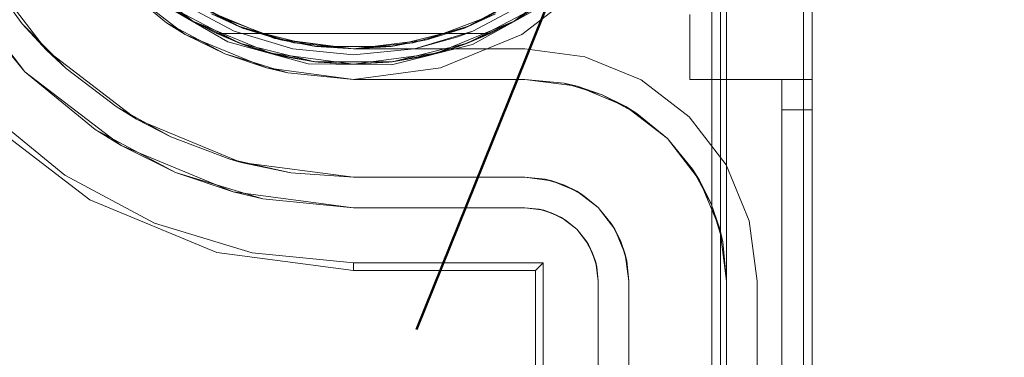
# Model space of a CAD drawing. Extents: x -420 to 300, y 62 to 1112.
# Tile 42 of 256: x -299.142 to -298.82, y 235.371 to 235.482. Entities that reach past the tile are written whole.
import ezdxf

# ---------------------------------------------------------------- set-up
doc = ezdxf.new("R2010")
doc.units = 0
doc.layers.get('0').update_dxf_attribs({"lineweight": 13})
doc.layers.add('ConnectionPoints', color=7, linetype='Continuous', lineweight=50)

# ---------------------------------------------------------------- blocks, each defined once
blk = doc.blocks.new('Blockreferenz-A06CPV2DL0', base_point=(-301.48312, 232.12239))
at = {"color": 251, "linetype": 'ByBlock', "lineweight": -2, "ltscale": 0.13, "true_color": 0x636363}
for p, q in [((-298.91602, 235.57239), (-298.91602, 232.27239)), ((-298.88313, 232.27239), (-298.88313, 235.57239)), ((-298.88602, 235.55207), (-298.88602, 232.29439)), ((-299.14061, 235.46491), (-299.16477, 235.49639)), ((-299.11092, 235.49461), (-299.08813, 235.47713)), ((-298.97813, 235.47713), (-298.95535, 235.49461)), ((-299.15952, 235.48794), (-299.14061, 235.46491)), ((-299.09782, 235.48842), (-299.07426, 235.47469)), ((-299.05902, 235.4758), (-299.08313, 235.48579)), ((-299.08313, 235.48579), (-299.05902, 235.4758)), ((-298.99426, 235.47378), (-298.97039, 235.48696)), ((-299.08813, 235.47713), (-299.0616, 235.46614)), ((-299.00466, 235.46614), (-298.97813, 235.47713)), ((-299.07426, 235.47469), (-299.04797, 235.46744)), ((-299.03313, 235.47239), (-299.05902, 235.4758)), ((-299.05902, 235.4758), (-299.03313, 235.47239)), ((-299.02071, 235.46712), (-298.99426, 235.47378)), ((-298.97713, 235.47239), (-299.03313, 235.47239)), ((-299.03313, 235.47239), (-298.97713, 235.47239)), ((-299.03313, 235.47239), (-299.03313, 235.47239)), ((-298.95746, 235.4698), (-298.97713, 235.47239)), ((-298.97713, 235.47239), (-298.95746, 235.4698)), ((-298.97713, 235.47239), (-298.97713, 235.47239)), ((-298.93913, 235.46221), (-298.95746, 235.4698)), ((-298.95746, 235.4698), (-298.93913, 235.46221)), ((-299.04797, 235.46744), (-299.02071, 235.46712)), ((-299.14061, 235.46491), (-299.11758, 235.44601)), ((-299.10913, 235.44076), (-299.14061, 235.46491)), ((-299.0616, 235.46614), (-299.03313, 235.46239)), ((-299.03313, 235.46239), (-299.00466, 235.46614)), ((-298.92339, 235.45013), (-298.93913, 235.46221)), ((-298.93913, 235.46221), (-298.92339, 235.45013)), ((-299.15513, 235.45039), (-299.1194, 235.42298)), ((-299.15334, 235.45218), (-299.12758, 235.43104)), ((-298.91132, 235.43439), (-298.92339, 235.45013)), ((-298.92339, 235.45013), (-298.91132, 235.43439)), ((-299.0913, 235.43196), (-299.11758, 235.44601)), ((-299.11758, 235.44601), (-299.10913, 235.44076)), ((-299.10913, 235.44076), (-299.0913, 235.43196)), ((-299.07247, 235.42557), (-299.10913, 235.44076)), ((-298.90372, 235.41606), (-298.91132, 235.43439)), ((-298.91132, 235.43439), (-298.90372, 235.41606)), ((-299.12758, 235.43104), (-299.09819, 235.41533)), ((-299.06279, 235.42331), (-299.0913, 235.43196)), ((-299.0913, 235.43196), (-299.07247, 235.42557)), ((-299.07247, 235.42557), (-299.06279, 235.42331)), ((-299.03313, 235.42039), (-299.07247, 235.42557)), ((-299.1194, 235.42298), (-299.07779, 235.40574)), ((-299.06279, 235.42331), (-299.03313, 235.42039)), ((-299.03313, 235.42039), (-298.97713, 235.42039)), ((-298.97713, 235.42039), (-299.03313, 235.42039)), ((-299.03313, 235.42039), (-299.03313, 235.42039)), ((-298.97713, 235.42039), (-298.97092, 235.41957)), ((-298.97245, 235.41993), (-298.97713, 235.42039)), ((-298.97713, 235.42039), (-298.97245, 235.41993)), ((-298.97713, 235.42039), (-298.97713, 235.42039)), ((-298.97092, 235.41957), (-298.97245, 235.41993)), ((-298.97245, 235.41993), (-298.96795, 235.41856)), ((-298.96795, 235.41856), (-298.97092, 235.41957)), ((-298.97092, 235.41957), (-298.96513, 235.41718)), ((-298.96513, 235.41718), (-298.96795, 235.41856)), ((-298.96795, 235.41856), (-298.9638, 235.41635)), ((-299.09819, 235.41533), (-299.0663, 235.40566)), ((-298.9638, 235.41635), (-298.96513, 235.41718)), ((-298.96513, 235.41718), (-298.96016, 235.41336)), ((-298.96016, 235.41336), (-298.9638, 235.41635)), ((-298.9638, 235.41635), (-298.96016, 235.41336)), ((-298.90113, 235.39639), (-298.90372, 235.41606)), ((-298.90372, 235.41606), (-298.90113, 235.39639)), ((-298.96016, 235.41336), (-298.95635, 235.40839)), ((-298.95718, 235.40973), (-298.96016, 235.41336)), ((-298.96016, 235.41336), (-298.95718, 235.40973)), ((-298.95635, 235.40839), (-298.95718, 235.40973)), ((-298.95718, 235.40973), (-298.95496, 235.40558)), ((-298.95635, 235.40839), (-298.95395, 235.4026)), ((-298.95496, 235.40558), (-298.95635, 235.40839)), ((-299.07779, 235.40574), (-299.03313, 235.39986)), ((-299.0663, 235.40566), (-299.03313, 235.40239)), ((-298.95395, 235.4026), (-298.95496, 235.40558)), ((-298.95496, 235.40558), (-298.9536, 235.40107)), ((-299.03313, 235.40239), (-298.97113, 235.40239)), ((-299.03313, 235.39986), (-299.03313, 235.40239)), ((-298.97366, 235.39986), (-298.97113, 235.40239)), ((-298.97113, 235.40239), (-298.97113, 232.44239)), ((-298.9536, 235.40107), (-298.95395, 235.4026)), ((-298.95395, 235.4026), (-298.95313, 235.39639)), ((-299.03313, 235.39986), (-298.97366, 235.39986)), ((-298.97366, 235.39986), (-298.97366, 232.44492)), ((-298.95313, 235.39639), (-298.9536, 235.40107)), ((-298.9536, 235.40107), (-298.95313, 235.39639)), ((-298.95313, 235.39639), (-298.95313, 232.44839)), ((-298.95313, 232.44839), (-298.95313, 235.39639)), ((-298.95313, 235.39639), (-298.95313, 235.39639)), ((-298.90113, 232.44839), (-298.90113, 235.39639)), ((-298.90113, 235.39639), (-298.90113, 232.44839)), ((-298.90113, 235.39639), (-298.90113, 235.39639))]:
    blk.add_line(p, q, dxfattribs=at)
blk = doc.blocks.new('Blockreferenz-A06CPV2FL0', base_point=(-299.14813, 235.25999))
at = {"color": 0, "linetype": 'ByBlock', "lineweight": -2, "ltscale": 0.13}
for p, q in [((-299.08563, 235.48146), (-299.10738, 235.49815)), ((-299.10738, 235.49815), (-299.08563, 235.48146)), ((-298.95889, 235.49815), (-298.98063, 235.48146)), ((-298.98063, 235.48146), (-298.95889, 235.49815)), ((-299.06941, 235.4792), (-299.09113, 235.49093)), ((-298.97513, 235.49093), (-298.99686, 235.4792)), ((-299.09283, 235.48601), (-299.08563, 235.48146)), ((-299.0704, 235.47423), (-299.09283, 235.48601)), ((-299.09283, 235.48601), (-299.08563, 235.48146)), ((-299.09283, 235.48601), (-299.0704, 235.47423)), ((-298.97344, 235.48601), (-298.99587, 235.47423)), ((-298.99587, 235.47423), (-298.97344, 235.48601)), ((-298.98063, 235.48146), (-298.97344, 235.48601)), ((-298.98063, 235.48146), (-298.97344, 235.48601)), ((-299.07953, 235.48381), (-299.06941, 235.4792)), ((-299.07953, 235.48381), (-299.05703, 235.47529)), ((-299.00924, 235.47529), (-298.98673, 235.48381)), ((-298.99686, 235.4792), (-298.98673, 235.48381)), ((-299.08563, 235.48146), (-299.07786, 235.47739)), ((-299.06031, 235.47097), (-299.08563, 235.48146)), ((-299.08563, 235.48146), (-299.0704, 235.47423)), ((-299.08563, 235.48146), (-299.06031, 235.47097)), ((-299.04548, 235.47316), (-299.06941, 235.4792)), ((-299.06941, 235.4792), (-299.05703, 235.47529)), ((-298.99686, 235.4792), (-299.02079, 235.47316)), ((-299.00924, 235.47529), (-298.99686, 235.4792)), ((-298.98063, 235.48146), (-299.00596, 235.47097)), ((-299.00596, 235.47097), (-298.98063, 235.48146)), ((-298.99587, 235.47423), (-298.98063, 235.48146)), ((-298.98841, 235.47739), (-298.98063, 235.48146)), ((-299.07786, 235.47739), (-299.0704, 235.47423)), ((-299.07786, 235.47739), (-299.06716, 235.47306)), ((-298.98841, 235.47739), (-299.07786, 235.47739)), ((-299.07786, 235.47739), (-299.07786, 235.47739)), ((-299.07786, 235.47739), (-299.06716, 235.47306)), ((-298.98841, 235.47739), (-299.07786, 235.47739)), ((-298.99911, 235.47306), (-298.98841, 235.47739)), ((-298.99911, 235.47306), (-298.98841, 235.47739)), ((-298.99587, 235.47423), (-298.98841, 235.47739)), ((-298.98841, 235.47739), (-298.98841, 235.47739)), ((-299.0704, 235.47423), (-299.06716, 235.47306)), ((-299.0458, 235.46816), (-299.0704, 235.47423)), ((-299.0704, 235.47423), (-299.06031, 235.47097)), ((-299.0704, 235.47423), (-299.0458, 235.46816)), ((-299.06716, 235.47306), (-299.06413, 235.4722)), ((-299.06716, 235.47306), (-299.06031, 235.47097)), ((-299.05605, 235.46992), (-299.06716, 235.47306)), ((-299.05703, 235.47529), (-299.04548, 235.47316)), ((-299.05703, 235.47529), (-299.03313, 235.47239)), ((-299.02079, 235.47316), (-299.04548, 235.47316)), ((-299.04548, 235.47316), (-299.03313, 235.47239)), ((-299.03313, 235.47239), (-299.00924, 235.47529)), ((-299.03313, 235.47239), (-299.02079, 235.47316)), ((-299.02079, 235.47316), (-299.00924, 235.47529)), ((-298.99587, 235.47423), (-299.02047, 235.46816)), ((-299.02047, 235.46816), (-298.99587, 235.47423)), ((-298.99911, 235.47306), (-299.01022, 235.46992)), ((-299.00596, 235.47097), (-298.99587, 235.47423)), ((-299.00596, 235.47097), (-298.99911, 235.47306)), ((-299.00214, 235.4722), (-298.99911, 235.47306)), ((-298.99911, 235.47306), (-298.99587, 235.47423)), ((-299.06413, 235.4722), (-299.05855, 235.47063)), ((-299.06031, 235.47097), (-299.05605, 235.46992)), ((-299.03313, 235.46739), (-299.06031, 235.47097)), ((-299.06031, 235.47097), (-299.0458, 235.46816)), ((-299.06031, 235.47097), (-299.03313, 235.46739)), ((-299.05855, 235.47063), (-299.05605, 235.46992)), ((-299.05605, 235.46992), (-299.0458, 235.46816)), ((-299.05605, 235.46992), (-299.04466, 235.46803)), ((-299.05605, 235.46992), (-299.04466, 235.46803)), ((-299.00596, 235.47097), (-299.03313, 235.46739)), ((-299.03313, 235.46739), (-299.00596, 235.47097)), ((-299.02161, 235.46803), (-299.01022, 235.46992)), ((-299.02161, 235.46803), (-299.01022, 235.46992)), ((-299.02047, 235.46816), (-299.00596, 235.47097)), ((-299.02047, 235.46816), (-299.01022, 235.46992)), ((-299.01022, 235.46992), (-299.00596, 235.47097)), ((-299.01022, 235.46992), (-299.00772, 235.47063)), ((-299.00772, 235.47063), (-299.00214, 235.4722)), ((-299.0458, 235.46816), (-299.04466, 235.46803)), ((-299.02047, 235.46816), (-299.0458, 235.46816)), ((-299.0458, 235.46816), (-299.03313, 235.46739)), ((-299.0458, 235.46816), (-299.02047, 235.46816)), ((-299.04466, 235.46803), (-299.03313, 235.46739)), ((-299.04466, 235.46803), (-299.03313, 235.46739)), ((-299.03313, 235.46739), (-299.02047, 235.46816)), ((-299.03313, 235.46739), (-299.02161, 235.46803)), ((-299.03313, 235.46739), (-299.02161, 235.46803)), ((-299.02161, 235.46803), (-299.02047, 235.46816))]:
    blk.add_line(p, q, dxfattribs=at)
blk = doc.blocks.new('Blockreferenz-A06CPV2LL0', base_point=(-301.48312, 232.12239))
at = {"color": 9, "linetype": 'ByBlock', "lineweight": -2, "ltscale": 0.13, "true_color": 0xc1c9c4}
for p, q in [((-298.91313, 235.57239), (-298.91313, 234.22239)), ((-298.91113, 235.57239), (-298.91113, 232.27239)), ((-298.91113, 235.39639), (-298.91113, 235.57239)), ((-298.88313, 232.27239), (-298.88313, 235.57239)), ((-298.88313, 232.27239), (-298.88313, 235.57239)), ((-299.13354, 235.47198), (-299.15611, 235.50139)), ((-299.15355, 235.49712), (-299.14144, 235.48056)), ((-299.08813, 235.47713), (-299.11092, 235.49461)), ((-299.11092, 235.49461), (-299.09425, 235.48093)), ((-299.08869, 235.48924), (-299.0714, 235.48)), ((-298.99487, 235.48), (-298.97758, 235.48924)), ((-299.0898, 235.48758), (-299.07217, 235.47816)), ((-299.07217, 235.47816), (-299.0898, 235.48758)), ((-298.9941, 235.47816), (-298.97647, 235.48758)), ((-298.97647, 235.48758), (-298.9941, 235.47816)), ((-298.92313, 235.4836), (-298.92313, 235.47739)), ((-298.92313, 235.4836), (-298.92313, 235.47739)), ((-298.88313, 235.47739), (-298.88313, 235.4836)), ((-298.88313, 235.4836), (-298.88313, 235.47739)), ((-299.14144, 235.48056), (-299.13354, 235.47198)), ((-299.12708, 235.46591), (-299.14144, 235.48056)), ((-299.09425, 235.48093), (-299.08813, 235.47713)), ((-299.09043, 235.47889), (-299.09425, 235.48093)), ((-299.0714, 235.48), (-299.05264, 235.47431)), ((-299.01363, 235.47431), (-298.99487, 235.48)), ((-299.0837, 235.47529), (-299.09043, 235.47889)), ((-299.0616, 235.46614), (-299.08813, 235.47713)), ((-299.08813, 235.47713), (-299.07523, 235.47076)), ((-299.07217, 235.47816), (-299.05303, 235.47235)), ((-299.05303, 235.47235), (-299.07217, 235.47816)), ((-299.01323, 235.47235), (-298.9941, 235.47816)), ((-299.01323, 235.47235), (-298.99902, 235.47626)), ((-298.99902, 235.47626), (-299.01323, 235.47235)), ((-298.99902, 235.47626), (-298.9941, 235.47816)), ((-298.9941, 235.47816), (-298.99902, 235.47626)), ((-298.92313, 235.47739), (-298.92313, 235.47016)), ((-298.92313, 235.47739), (-298.92313, 235.47016)), ((-298.88313, 235.47016), (-298.88313, 235.47739)), ((-298.88313, 235.47739), (-298.88313, 235.47016)), ((-299.07523, 235.47076), (-299.0837, 235.47529)), ((-299.05264, 235.47431), (-299.03313, 235.47239)), ((-299.03313, 235.47239), (-299.01363, 235.47431)), ((-299.10413, 235.44942), (-299.13354, 235.47198)), ((-299.13354, 235.47198), (-299.12708, 235.46591)), ((-299.06604, 235.46798), (-299.07523, 235.47076)), ((-299.07523, 235.47076), (-299.0616, 235.46614)), ((-299.05303, 235.47235), (-299.03313, 235.47039)), ((-299.03313, 235.47039), (-299.05303, 235.47235)), ((-299.03313, 235.47039), (-299.01323, 235.47235)), ((-299.01323, 235.47235), (-299.03313, 235.47039)), ((-298.92313, 235.47016), (-298.92313, 235.46239)), ((-298.92313, 235.47016), (-298.92313, 235.46239)), ((-298.88313, 235.46239), (-298.88313, 235.47016)), ((-298.88313, 235.47016), (-298.88313, 235.46239)), ((-299.05874, 235.46576), (-299.06604, 235.46798)), ((-299.12708, 235.46591), (-299.11076, 235.45349)), ((-299.03313, 235.46239), (-299.0616, 235.46614)), ((-299.0616, 235.46614), (-299.05459, 235.46451)), ((-299.05459, 235.46451), (-299.05874, 235.46576)), ((-299.05459, 235.46451), (-299.03313, 235.46239)), ((-298.97713, 235.46239), (-299.03313, 235.46239)), ((-299.03313, 235.46239), (-299.01323, 235.46239)), ((-299.03313, 235.46239), (-299.03313, 235.46239)), ((-299.01323, 235.46239), (-298.9941, 235.46239)), ((-298.9941, 235.46239), (-298.97713, 235.46239)), ((-298.96005, 235.46014), (-298.97713, 235.46239)), ((-298.96426, 235.46112), (-298.97713, 235.46239)), ((-298.97713, 235.46239), (-298.96426, 235.46112)), ((-298.97713, 235.46239), (-298.97713, 235.46239)), ((-298.96005, 235.46014), (-298.96426, 235.46112)), ((-298.96426, 235.46112), (-298.95188, 235.45737)), ((-298.94413, 235.45355), (-298.96005, 235.46014)), ((-298.95188, 235.45737), (-298.96005, 235.46014)), ((-298.92313, 235.46239), (-298.89313, 235.46239)), ((-298.92313, 235.46239), (-298.92313, 235.46239)), ((-298.92313, 235.46239), (-298.89313, 235.46239)), ((-298.89313, 235.46239), (-298.89313, 235.4622)), ((-298.88813, 235.46239), (-298.89313, 235.46239)), ((-298.89313, 235.46239), (-298.88313, 235.46239)), ((-298.89313, 235.46239), (-298.89313, 233.92239)), ((-298.89313, 235.46239), (-298.89313, 235.46239)), ((-298.89313, 235.46239), (-298.89313, 233.92239)), ((-298.88813, 235.46239), (-298.89313, 235.46239)), ((-298.89313, 235.46239), (-298.89313, 235.46239)), ((-298.89313, 235.46239), (-298.89313, 235.46239)), ((-298.89313, 235.46239), (-298.89313, 235.46239)), ((-298.89313, 235.46239), (-298.89313, 235.46239)), ((-298.89313, 235.46239), (-298.89313, 235.46239)), ((-298.89313, 235.4622), (-298.89313, 235.46239)), ((-298.89313, 235.46239), (-298.88313, 235.46239)), ((-298.89313, 235.4622), (-298.89313, 235.46163)), ((-298.89313, 235.46163), (-298.89313, 235.4622)), ((-298.89313, 235.46163), (-298.89313, 235.46071)), ((-298.89313, 235.46071), (-298.89313, 235.46163)), ((-298.89313, 235.46071), (-298.89313, 235.45946)), ((-298.89313, 235.45946), (-298.89313, 235.46071)), ((-298.88313, 235.46239), (-298.88813, 235.46239)), ((-298.88313, 235.46239), (-298.88813, 235.46239)), ((-298.88313, 235.46205), (-298.88313, 235.46239)), ((-298.88313, 233.92239), (-298.88313, 235.46239)), ((-298.88313, 235.46239), (-298.88313, 235.46239)), ((-298.88313, 235.46239), (-298.88313, 235.46205)), ((-298.88313, 235.46239), (-298.88313, 233.92239)), ((-298.88313, 235.46105), (-298.88313, 235.46205)), ((-298.88313, 235.46205), (-298.88313, 235.46105)), ((-298.88313, 235.45946), (-298.88313, 235.46105)), ((-298.88313, 235.46105), (-298.88313, 235.45946)), ((-298.94413, 235.45355), (-298.95188, 235.45737)), ((-298.95188, 235.45737), (-298.94047, 235.45127)), ((-298.89313, 235.45946), (-298.89313, 235.45795)), ((-298.89313, 235.45795), (-298.89313, 235.45946)), ((-298.89313, 235.45795), (-298.89313, 235.45622)), ((-298.89313, 235.45622), (-298.89313, 235.45795)), ((-298.88313, 235.45739), (-298.88313, 235.45946)), ((-298.88313, 235.45946), (-298.88313, 235.45739)), ((-298.88313, 235.45498), (-298.88313, 235.45739)), ((-298.88313, 235.45739), (-298.88313, 235.45498)), ((-299.11076, 235.45349), (-299.10413, 235.44942)), ((-299.09282, 235.44354), (-299.11076, 235.45349)), ((-298.93047, 235.44306), (-298.94413, 235.45355)), ((-298.94047, 235.45127), (-298.94413, 235.45355)), ((-298.89313, 235.45622), (-298.89313, 235.45434)), ((-298.89313, 235.45434), (-298.89313, 235.45622)), ((-298.89313, 235.45434), (-298.89313, 235.45239)), ((-298.89313, 235.45239), (-298.89313, 235.45434)), ((-298.88313, 235.45239), (-298.88313, 235.45498)), ((-298.88313, 235.45498), (-298.88313, 235.45239)), ((-298.93047, 235.44306), (-298.94047, 235.45127)), ((-298.94047, 235.45127), (-298.93047, 235.44306)), ((-298.89313, 235.45239), (-298.88813, 235.45239)), ((-298.89313, 235.45239), (-298.89313, 232.39239)), ((-298.88813, 235.45239), (-298.89313, 235.45239)), ((-298.89313, 232.39239), (-298.89313, 235.45239)), ((-298.88813, 235.45239), (-298.88313, 235.45239)), ((-298.88313, 235.45239), (-298.88813, 235.45239)), ((-298.88313, 232.39239), (-298.88313, 235.45239)), ((-298.88313, 235.45239), (-298.88313, 232.39239)), ((-299.06989, 235.43523), (-299.10413, 235.44942)), ((-299.10413, 235.44942), (-299.09282, 235.44354)), ((-299.09282, 235.44354), (-299.07363, 235.43629)), ((-298.91998, 235.42939), (-298.93047, 235.44306)), ((-298.92226, 235.43306), (-298.93047, 235.44306)), ((-298.93047, 235.44306), (-298.92226, 235.43306)), ((-299.07363, 235.43629), (-299.06989, 235.43523)), ((-299.05359, 235.43187), (-299.07363, 235.43629)), ((-299.03313, 235.43039), (-299.06989, 235.43523)), ((-299.06989, 235.43523), (-299.05359, 235.43187)), ((-299.05359, 235.43187), (-299.03313, 235.43039)), ((-299.03313, 235.43039), (-299.05359, 235.43187)), ((-298.91998, 235.42939), (-298.92226, 235.43306)), ((-298.92226, 235.43306), (-298.91616, 235.42165)), ((-299.03313, 235.43039), (-298.97713, 235.43039)), ((-298.97713, 235.43039), (-299.03313, 235.43039)), ((-299.03313, 235.43039), (-299.03313, 235.43039)), ((-298.97713, 235.43039), (-298.96833, 235.42923)), ((-298.9705, 235.42974), (-298.97713, 235.43039)), ((-298.97713, 235.43039), (-298.97713, 235.43039)), ((-298.96833, 235.42923), (-298.9705, 235.42974)), ((-298.9705, 235.42974), (-298.96922, 235.42935)), ((-298.96922, 235.42935), (-298.96696, 235.42866)), ((-298.96412, 235.4278), (-298.96833, 235.42923)), ((-298.96833, 235.42923), (-298.96013, 235.42584)), ((-298.96696, 235.42866), (-298.96412, 235.4278)), ((-298.96013, 235.42584), (-298.96412, 235.4278)), ((-298.96412, 235.4278), (-298.96151, 235.4264)), ((-298.91338, 235.41347), (-298.91998, 235.42939)), ((-298.91616, 235.42165), (-298.91998, 235.42939)), ((-298.96151, 235.4264), (-298.95943, 235.42529)), ((-298.95824, 235.42466), (-298.96013, 235.42584)), ((-298.96013, 235.42584), (-298.95309, 235.42043)), ((-298.95943, 235.42529), (-298.95824, 235.42466)), ((-298.95309, 235.42043), (-298.95824, 235.42466)), ((-298.91338, 235.41347), (-298.91616, 235.42165)), ((-298.91616, 235.42165), (-298.9124, 235.40927)), ((-298.95309, 235.42043), (-298.94769, 235.41339)), ((-298.94886, 235.41528), (-298.95309, 235.42043)), ((-298.94886, 235.41528), (-298.94823, 235.4141)), ((-298.94769, 235.41339), (-298.94886, 235.41528)), ((-298.94823, 235.4141), (-298.94712, 235.41202)), ((-298.94572, 235.4094), (-298.94769, 235.41339)), ((-298.94769, 235.41339), (-298.94429, 235.40519)), ((-298.94712, 235.41202), (-298.94572, 235.4094)), ((-298.91113, 235.39639), (-298.91338, 235.41347)), ((-298.9124, 235.40927), (-298.91338, 235.41347)), ((-298.94429, 235.40519), (-298.94572, 235.4094)), ((-298.94572, 235.4094), (-298.94486, 235.40656)), ((-298.91113, 235.39639), (-298.9124, 235.40927)), ((-298.9124, 235.40927), (-298.91113, 235.39639)), ((-298.94486, 235.40656), (-298.94418, 235.40431)), ((-298.94379, 235.40302), (-298.94429, 235.40519)), ((-298.94429, 235.40519), (-298.94313, 235.39639)), ((-298.94418, 235.40431), (-298.94379, 235.40302)), ((-298.94313, 235.39639), (-298.94379, 235.40302)), ((-298.94313, 235.39639), (-298.94313, 232.44839)), ((-298.94313, 235.33239), (-298.94313, 235.39639)), ((-298.94313, 235.39639), (-298.94313, 235.39639)), ((-298.91113, 232.44839), (-298.91113, 235.39639)), ((-298.91113, 235.39639), (-298.91113, 235.39639))]:
    blk.add_line(p, q, dxfattribs=at)
blk = doc.blocks.new('Bauteilbeschriftung-A06CPV6PL0', base_point=(-299.01251, 235.38052))
at = {"color": 0, "linetype": 'ByBlock', "lineweight": -2, "ltscale": 0.5}
blk.add_line((-297.93205, 238.06369), (-299.01251, 235.38052), dxfattribs=at)

msp = doc.modelspace()

# ---------------------------------------------------------------- block references
at = {"ltscale": 0.13}
for name, p in [('Blockreferenz-A06CPV2DL0', (-301.48312, 232.12239)), ('Blockreferenz-A06CPV2LL0', (-301.48312, 232.12239)), ('Blockreferenz-A06CPV2FL0', (-299.14813, 235.25999))]:
    msp.add_blockref(name, p, dxfattribs=at)
at = {"layer": 'ConnectionPoints', "ltscale": 0.5}
msp.add_blockref('Bauteilbeschriftung-A06CPV6PL0', (-299.01251, 235.38052), dxfattribs=at)

doc.saveas('drawing.dxf')
